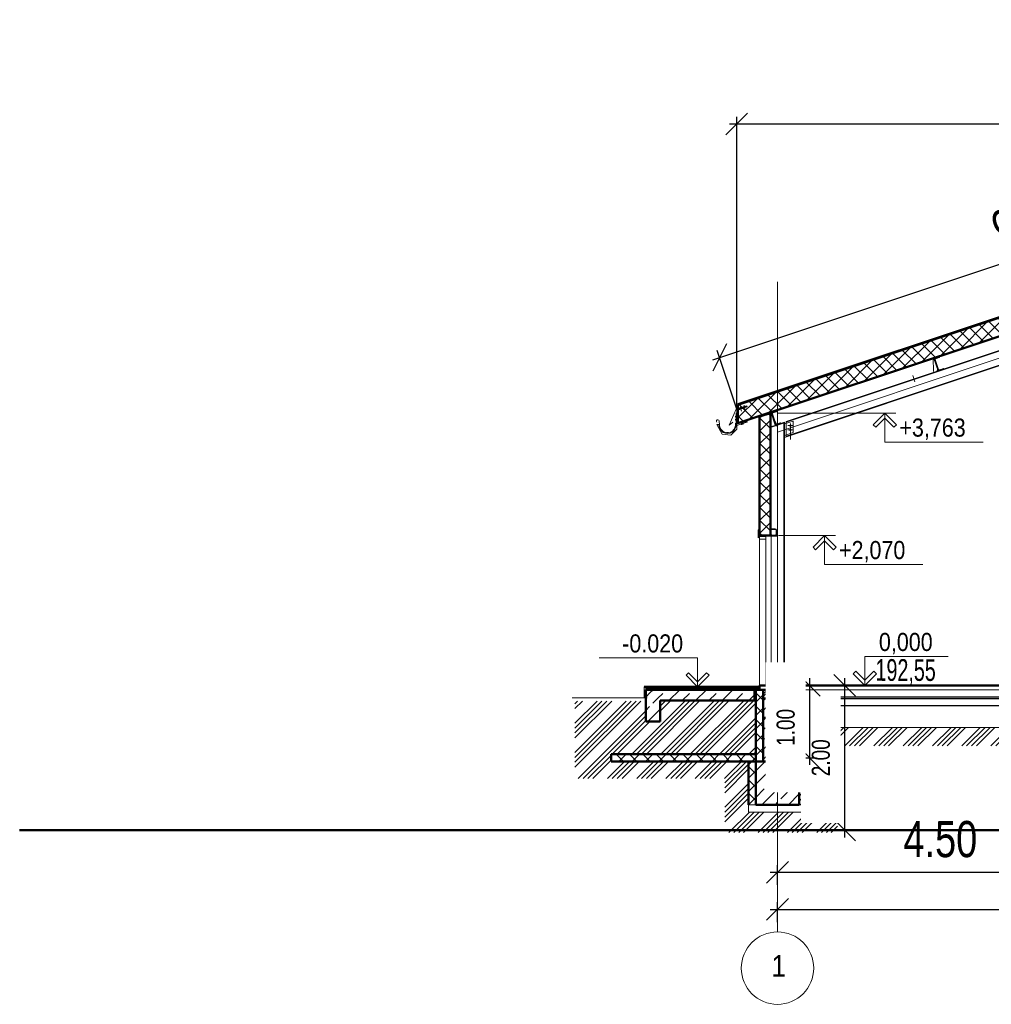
# Model space of a CAD drawing. Header units: millimetres. Extents: x -1417942937 to 6455317, y -572870874 to 774296.
# Tile 7 of 76: x 3227518 to 3227531, y 386081 to 386094. Entities that reach past the tile are written whole.
import ezdxf

# ---------------------------------------------------------------- set-up
doc = ezdxf.new("R2010")
doc.units = ezdxf.units.MM
for name, pattern in [('CENTER2', [28575, 19050, -3175, 3175, -3175]), ('GOST2.303 5', [75, 32.25, -21.5, 1.5, -19.75]), ('GOST2.303 6', [12, 8, -1.5, 1, -1.5]), ('JIS_08_15', [17.25, 15, -0.75, 0.75, -0.75]), ('Штрихштриховая', [1093.611073, 529.166651, -211.666656, 141.111112, -211.666656])]:
    doc.linetypes.add(name, pattern=pattern)
for name, color, linetype in [('02 ноль здания', 7, 'Continuous'), ('1 Здание', 7, 'Continuous'), ('1 ПС', 7, 'Continuous'), ('1_утеплитель наружных стен', 7, 'Continuous')]:
    doc.layers.add(name, color=color, linetype=linetype)
for name, color, linetype, lineweight in [('0_Ном._пера__100', 7, 'Continuous', 50), ('0_Ном._пера__7', 7, 'Continuous', 20), ('1 Оси_Ном._пера__1', 7, 'Continuous', 13), ('1 Оси_Ном._пера__7', 7, 'Continuous', 20), ('1 Текст_Ном._пера__92', 7, 'Continuous', 20), ('1_утеплитель наружных стен_Ном._пера__100', 7, 'Continuous', 50), ('slab 1_Ном._пера__100', 7, 'Continuous', 50), ('slab 1_Ном._пера__7', 7, 'Continuous', 20), ('А вспомогательный_Ном._пера__1', 7, 'Continuous', 13), ('АР Оси', 7, 'JIS_08_15', 13), ('АР Оси_Наименования', 7, 'Continuous', 13), ('АР-Стены_Ном._пера__100', 7, 'Continuous', 50), ('АР-Стены_Ном._пера__7', 7, 'Continuous', 20), ('Нащельники_Ном._пера__7', 7, 'Continuous', 20), ('Оси_Ном._пера__7', 7, 'Continuous', 20), ('размерв_Ном._пера__100', 7, 'Continuous', 50), ('размерв_Ном._пера__253', 7, 'Continuous', 15), ('размерв_Ном._пера__7', 7, 'Continuous', 20), ('Размеры_Ном._пера__5', 7, 'Continuous', 20), ('Размеры_Ном._пера__7', 7, 'Continuous', 20), ('Толстые линии_Ном._пера__7', 7, 'Continuous', 20), ('Тонкие линии_Ном._пера__7', 7, 'Continuous', 20)]:
    doc.layers.add(name, color=color, linetype=linetype, lineweight=lineweight)
doc.styles.add('ACAD14', font='arial.ttf', dxfattribs={"width": 0.75, "height": 1.5})
doc.styles.add('СГЕНЕРИР_СТИЛЬ_1', font='arial.ttf', dxfattribs={"width": 0.85})
doc.dimstyles.new('Генплан-чел', dxfattribs={"dimtxt": 1.5, "dimasz": 0.5, "dimexe": 0.5, "dimexo": 0.5, "dimtad": 1, "dimzin": 0, "dimdsep": 46, "dimtxsty": 'ACAD14', "dimblk": 'OBLIQUE', "dimcen": 1, "dimdle": 0.5, "dimclrd": 256, "dimclre": 256, "dimclrt": 256, "dimadec": 8, "dimazin": 2, "dimtfac": 1, "dimtmove": 0, "dimatfit": 3, "dimldrblk": 'OPEN30', "dimfxl": 0.5, "dimtfill": 1, "dimtfillclr": 256, "dimtolj": 1, "dimtzin": 0, "dimlwd": -1, "dimlwe": -1, "dimarcsym": 0})
pattern_1 = [(45, (-7440390.84, 7481351.3), (-183.8477564, 183.8477564), []), (45, (-7440482.76, 7481443.21), (-183.8477564, 183.8477564), [194.999993, -64.9999976])]
pattern_2 = [(45, (3220083.38537, 393555.90639), (-0.0919238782, 0.0919238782), []), (135, (3220083.38537, 393555.90639), (0.0919238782, 0.0919238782), [])]

# ---------------------------------------------------------------- blocks, each defined once
blk = doc.blocks.new('Стена_62', base_point=(2915, 10311))
at = {"layer": '1_утеплитель наружных стен', "linetype": 'Continuous', "lineweight": 0, "true_color": 0x000000}
h = blk.add_hatch(dxfattribs=at)
h.set_pattern_fill('BRASS_BRONZE', color=18, style=0, pattern_type=2)
h.set_pattern_definition(pattern_1)
h.paths.add_polyline_path([(3115, 10311), (4415, 10311), (4415, 10461), (2915, 10461)])
at = {"layer": '1_утеплитель наружных стен_Ном._пера__100', "color": 7, "linetype": 'Continuous', "lineweight": 50, "flags": 128}
for points in [[(4415, 10461), (2915, 10461)], [(4415, 10311), (4415, 10461)], [(3115, 10311), (4415, 10311)]]:
    blk.add_lwpolyline(points, dxfattribs=at)
blk = doc.blocks.new('Стена_67', base_point=(2915, 10311))
at = {"layer": '1_утеплитель наружных стен', "linetype": 'Continuous', "lineweight": 0, "true_color": 0x000000}
h = blk.add_hatch(dxfattribs=at)
h.set_pattern_fill('BRASS_BRONZE', color=18, style=0, pattern_type=2)
h.set_pattern_definition(pattern_1)
h.paths.add_polyline_path([(2915, 10461), (2915, 10021), (3115, 10021), (3115, 10311)])
at = {"layer": '1_утеплитель наружных стен_Ном._пера__100', "color": 7, "linetype": 'Continuous', "lineweight": 50, "flags": 128}
for points in [[(2915, 10461), (2915, 10021)], [(3115, 10021), (3115, 10311)], [(2915, 10021), (3115, 10021)]]:
    blk.add_lwpolyline(points, dxfattribs=at)
blk = doc.blocks.new('_Oblique')
at = {"color": 0, "linetype": 'ByBlock', "lineweight": -2}
blk.add_line((-0.5, -0.5), (0.5, 0.5), dxfattribs=at)
blk = doc.blocks.new('*D160')
at = {"layer": '1 Здание', "transparency": 16777216}
for p, q in [((3227528.429, 386081.98), (3227545.429, 386081.98)), ((3227528.529, 386081.805), (3227528.529, 386082.08)), ((3227545.329, 386081.805), (3227545.329, 386082.08))]:
    blk.add_line(p, q, dxfattribs=at)
at = {"layer": 'Defpoints', "color": 0, "transparency": 16777216}
for p in [(3227545.329, 386081.98), (3227528.529, 386081.805), (3227545.329, 386081.805)]:
    blk.add_point(p, dxfattribs=at)
at = {"layer": '1 Здание', "transparency": 16777216, "xscale": 0.3, "yscale": 0.3, "zscale": 0.3, "rotation": 180}
blk.add_blockref('_Oblique', (3227528.529, 386081.98), dxfattribs=at)
at = {"layer": '1 Здание', "transparency": 16777216, "xscale": 0.3, "yscale": 0.3, "zscale": 0.3}
blk.add_blockref('_Oblique', (3227545.329, 386081.98), dxfattribs=at)
at = {"layer": '1 Здание', "lineweight": 50, "transparency": 16777216, "insert": (3227536.929, 386082.436), "char_height": 1.5, "attachment_point": 5, "style": 'ACAD14', "bg_fill": 3, "box_fill_scale": 1.1, "bg_fill_color": 256, "bg_fill_true_color": 13158600, "bg_fill_transparency": 0}
blk.add_mtext('\\A1;{\\H0.33333x;16.80}', dxfattribs=at)
blk = doc.blocks.new('_Open30')
at = {"color": 0, "linetype": 'ByBlock', "lineweight": -2}
for p, q in [((-1, 0.268), (0, 0)), ((0, 0), (-1, -0.268)), ((0, 0), (-1, 0))]:
    blk.add_line(p, q, dxfattribs=at)
blk = doc.blocks.new('*D161')
at = {"layer": '1 Здание', "transparency": 16777216}
for p, q in [((3227528.529, 386082.319), (3227528.529, 386082.594)), ((3227533.029, 386082.215), (3227533.029, 386082.594)), ((3227528.429, 386082.494), (3227533.129, 386082.494))]:
    blk.add_line(p, q, dxfattribs=at)
at = {"layer": 'Defpoints', "color": 0, "transparency": 16777216}
for p in [(3227533.029, 386082.494), (3227528.529, 386082.319), (3227533.029, 386082.215)]:
    blk.add_point(p, dxfattribs=at)
at = {"layer": '1 Здание', "transparency": 16777216, "xscale": 0.3, "yscale": 0.3, "zscale": 0.3, "rotation": 180}
blk.add_blockref('_Oblique', (3227528.529, 386082.494), dxfattribs=at)
at = {"layer": '1 Здание', "transparency": 16777216, "xscale": 0.3, "yscale": 0.3, "zscale": 0.3}
blk.add_blockref('_Oblique', (3227533.029, 386082.494), dxfattribs=at)
at = {"layer": '1 Здание', "lineweight": 50, "transparency": 16777216, "insert": (3227530.779, 386082.949), "char_height": 1.5, "attachment_point": 5, "style": 'ACAD14', "bg_fill": 3, "box_fill_scale": 1.1, "bg_fill_color": 256, "bg_fill_true_color": 13158600, "bg_fill_transparency": 0}
blk.add_mtext('\\A1;{\\H0.33333x;4.50}', dxfattribs=at)
blk = doc.blocks.new('*D164')
at = {"layer": '1 Здание', "transparency": 16777216}
for p, q in [((3227527.966, 386088.884), (3227527.966, 386092.934)), ((3227536.929, 386091.924), (3227536.929, 386092.934)), ((3227527.866, 386092.834), (3227537.029, 386092.834))]:
    blk.add_line(p, q, dxfattribs=at)
at = {"layer": 'Defpoints', "color": 0, "transparency": 16777216}
for p in [(3227536.929, 386092.834), (3227536.929, 386091.924), (3227527.966, 386088.884)]:
    blk.add_point(p, dxfattribs=at)
at = {"layer": '1 Здание', "transparency": 16777216, "xscale": 0.3, "yscale": 0.3, "zscale": 0.3, "rotation": 180}
blk.add_blockref('_Oblique', (3227527.966, 386092.834), dxfattribs=at)
at = {"layer": '1 Здание', "transparency": 16777216, "xscale": 0.3, "yscale": 0.3, "zscale": 0.3}
blk.add_blockref('_Oblique', (3227536.929, 386092.834), dxfattribs=at)
at = {"layer": '1 Здание', "lineweight": 50, "transparency": 16777216, "insert": (3227532.448, 386093.29), "char_height": 1.5, "attachment_point": 5, "style": 'ACAD14', "bg_fill": 3, "box_fill_scale": 1.1, "bg_fill_color": 256, "bg_fill_true_color": 13158600, "bg_fill_transparency": 0}
blk.add_mtext('\\A1;{\\H0.33333x;9000}', dxfattribs=at)
blk = doc.blocks.new('*D165')
at = {"layer": '1 Здание', "transparency": 16777216}
for p, q in [((3227527.634, 386089.575), (3227536.803, 386092.631)), ((3227536.929, 386091.935), (3227536.676, 386092.694)), ((3227527.966, 386088.894), (3227527.697, 386089.701))]:
    blk.add_line(p, q, dxfattribs=at)
at = {"layer": 'Defpoints', "color": 0, "transparency": 16777216}
for p in [(3227536.708, 386092.599), (3227536.929, 386091.935), (3227527.966, 386088.894)]:
    blk.add_point(p, dxfattribs=at)
at = {"layer": '1 Здание', "transparency": 16777216, "xscale": 0.3, "yscale": 0.3, "zscale": 0.3}
for p, rotation in [((3227536.708, 386092.599), 18.43504584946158), ((3227527.729, 386089.606), 198.4350458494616)]:
    blk.add_blockref('_Oblique', p, dxfattribs=dict(at, rotation=rotation))
at = {"layer": '1 Здание', "lineweight": 50, "transparency": 16777216, "insert": (3227532.074, 386091.535), "char_height": 1.5, "width": 1.15535, "attachment_point": 5, "rotation": 18.435, "style": 'ACAD14', "bg_fill": 3, "box_fill_scale": 1.1, "bg_fill_color": 256, "bg_fill_true_color": 13158600, "bg_fill_transparency": 0}
blk.add_mtext('\\A1;{\\H0.33333x;9500}', dxfattribs=at)
blk = doc.blocks.new('*D170')
at = {"layer": '1 Здание', "transparency": 16777216}
for p, q in [((3227529.456, 386085.176), (3227529.456, 386082.976)), ((3227529.735, 386085.076), (3227529.356, 386085.076)), ((3227529.735, 386083.076), (3227529.356, 386083.076))]:
    blk.add_line(p, q, dxfattribs=at)
at = {"layer": 'Defpoints', "color": 0, "transparency": 16777216}
for p in [(3227529.735, 386085.076), (3227529.735, 386083.076)]:
    blk.add_point(p, dxfattribs=at)
at = {"layer": '1 Здание', "transparency": 16777216, "xscale": 0.3, "yscale": 0.3, "zscale": 0.3}
for p, rotation in [((3227529.456, 386085.076), 90), ((3227529.456, 386083.076), 270)]:
    blk.add_blockref('_Oblique', p, dxfattribs=dict(at, rotation=rotation))
at = {"layer": '1 Здание', "lineweight": 50, "transparency": 16777216, "insert": (3227529.129, 386084.076), "char_height": 1.5, "attachment_point": 5, "rotation": 90, "style": 'ACAD14', "bg_fill": 3, "box_fill_scale": 1.1, "bg_fill_color": 256, "bg_fill_true_color": 13158600, "bg_fill_transparency": 0}
blk.add_mtext('\\A1;{\\H0.16667x;2.00}', dxfattribs=at)
at = {"layer": 'Defpoints', "color": 0, "transparency": 16777216}
blk.add_point((3227529.456, 386083.076), dxfattribs=at)
blk = doc.blocks.new('*D171')
at = {"layer": '1 Здание', "transparency": 16777216}
for p, q in [((3227528.97, 386085.176), (3227528.97, 386083.976)), ((3227528.729, 386085.076), (3227529.07, 386085.076)), ((3227528.729, 386084.076), (3227529.07, 386084.076))]:
    blk.add_line(p, q, dxfattribs=at)
at = {"layer": '1 Здание', "transparency": 16777216, "xscale": 0.3, "yscale": 0.3, "zscale": 0.3}
for p, rotation in [((3227528.97, 386085.076), 90), ((3227528.97, 386084.076), 270)]:
    blk.add_blockref('_Oblique', p, dxfattribs=dict(at, rotation=rotation))
at = {"layer": '1 Здание', "lineweight": 50, "transparency": 16777216, "insert": (3227528.643, 386084.496), "char_height": 1.5, "attachment_point": 5, "rotation": 90, "style": 'ACAD14', "bg_fill": 3, "box_fill_scale": 1.1, "bg_fill_color": 256, "bg_fill_true_color": 13158600, "bg_fill_transparency": 0}
blk.add_mtext('\\A1;{\\H0.16667x;1.00}', dxfattribs=at)
at = {"layer": 'Defpoints', "color": 0, "transparency": 16777216}
for p in [(3227528.729, 386085.076), (3227528.729, 386084.076), (3227528.97, 386084.076)]:
    blk.add_point(p, dxfattribs=at)

msp = doc.modelspace()

# ---------------------------------------------------------------- hatches: boundary and pattern name
at = {"layer": '1_утеплитель наружных стен', "linetype": 'Continuous', "lineweight": 0}
h = msp.add_hatch(dxfattribs=at)
h.set_pattern_fill('БЛОКИ_БЕТОННЫЕ', color=256, scale=0.001, style=0, pattern_type=2)
h.set_pattern_definition([(45, (3220083.28537, 393556.75639), (-0.0919238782, 0.0919238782), []), (135, (3220083.28537, 393556.75639), (0.0919238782, 0.0919238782), [])])
h.paths.add_polyline_path([(3227528.229, 386084.048), (3227528.229, 386085.016), (3227528.329, 386085.016), (3227528.329, 386084.048)])
h = msp.add_hatch(dxfattribs=at)
h.set_pattern_fill('ANSI36', color=256, scale=0.03, style=0)
h.set_pattern_definition([(45, (3227523.81421, 386074.5551), (0.05051394, 0.1852178), [0.238125, -0.047625, 0, -0.047625])])
h.paths.add_polyline_path([(3227528.529, 386084.896), (3227528.329, 386084.896), (3227528.329, 386084.626), (3227528.529, 386084.626)])
h.paths.add_polyline_path([(3227528.729, 386084.896), (3227528.529, 386084.896), (3227528.529, 386084.626), (3227528.729, 386084.626)])
h.paths.add_polyline_path([(3227528.729, 386084.626), (3227528.529, 386084.626), (3227528.529, 386084.026), (3227528.729, 386084.026), (3227528.729, 386084.276)])
h.paths.add_polyline_path([(3227528.529, 386084.626), (3227528.329, 386084.626), (3227528.329, 386084.276), (3227528.329, 386084.026), (3227528.529, 386084.026)])
h = msp.add_hatch(dxfattribs=at)
h.set_pattern_fill('БЛОКИ_БЕТОННЫЕ', color=256, scale=0.001, style=0, pattern_type=2)
h.set_pattern_definition(pattern_2)
h.paths.add_polyline_path([(3227528.229, 386084.026), (3227526.229, 386084.026), (3227526.229, 386084.126), (3227528.229, 386084.126)])
h = msp.add_hatch(dxfattribs=at)
h.set_pattern_fill('БЛОКИ_БЕТОННЫЕ', color=256, scale=0.001, style=0, pattern_type=2)
h.set_pattern_definition(pattern_2)
h.paths.add_polyline_path([(3227528.129, 386083.426), (3227528.129, 386084.026), (3227528.229, 386084.026), (3227528.229, 386083.426)])
h = msp.add_hatch(dxfattribs=at)
h.set_pattern_fill('BRASS_BRONZE', color=256, scale=0.001, style=0, pattern_type=2)
h.set_pattern_definition([(45, (3220083.38537, 393555.9064), (-0.1838477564, 0.1838477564), []), (45, (3220083.29345, 393555.99832), (-0.1838477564, 0.1838477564), [0.194999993, -0.0649999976])])
h.paths.add_polyline_path([(3227528.229, 386083.426), (3227528.229, 386084.026), (3227528.829, 386084.026), (3227528.829, 386083.426)])
at = {"layer": 'slab 1_Ном._пера__7', "linetype": 'Continuous', "lineweight": 20}
h = msp.add_hatch(dxfattribs=at)
h.set_pattern_fill('ANSI37', color=256, scale=0.001, style=0, pattern_type=2)
h.set_pattern_definition([(45, (3227524.90083, 386074.5551), (-0.08838835, 0.08838835), []), (135, (3227524.90083, 386074.5551), (0.08838835, 0.08838835), [])])
h.paths.add_polyline_path([(3227527.981, 386088.952), (3227527.981, 386088.698), (3227536.929, 386091.671), (3227545.877, 386088.688), (3227545.877, 386088.952), (3227536.929, 386091.935)])
at = {"layer": 'размерв_Ном._пера__253', "linetype": 'Continuous'}
h = msp.add_hatch(dxfattribs=at)
h.set_pattern_fill('ANSI32', color=256, scale=0.007, style=0)
h.set_pattern_definition([(45, (3227506.614215, 386074.5551), (-0.04714634, 0.04714634), []), (45, (3227506.645646, 386074.5551), (-0.04714634, 0.04714634), [])])
h.paths.add_polyline_path([(3227528.329, 386085.016), (3227528.449, 386085.016), (3227528.449, 386084.896), (3227528.329, 386084.896)])
h = msp.add_hatch(dxfattribs=at)
h.set_pattern_fill('ANSI34', color=256, scale=0.015, style=0)
h.set_pattern_definition([(45, (3227523.81421, 386074.5551), (-0.202056, 0.202056), []), (45, (3227523.88157, 386074.5551), (-0.202056, 0.202056), []), (45, (3227523.94892, 386074.5551), (-0.202056, 0.202056), []), (45, (3227524.01627, 386074.5551), (-0.202056, 0.202056), [])])
h.paths.add_polyline_path([(3227526.709, 386084.859), (3227526.709, 386084.576), (3227526.909, 386084.579), (3227526.909, 386084.868), (3227528.229, 386084.864), (3227528.229, 386084.126), (3227526.229, 386084.126), (3227526.229, 386084.026), (3227528.129, 386084.026), (3227528.129, 386083.326), (3227528.93, 386083.326), (3227528.93, 386083.426), (3227528.829, 386083.426), (3227528.829, 386084.026), (3227528.729, 386084.026), (3227528.729, 386084.496), (3227532.829, 386084.496), (3227532.829, 386084.276), (3227532.729, 386084.276), (3227532.729, 386083.426), (3227532.629, 386083.426), (3227532.629, 386083.326), (3227533.429, 386083.326), (3227533.429, 386083.426), (3227533.329, 386083.426), (3227533.329, 386084.276), (3227533.229, 386084.276), (3227533.229, 386084.496), (3227536.929, 386084.496), (3227536.929, 386084.24), (3227533.882, 386084.24), (3227533.882, 386083.005), (3227532.19, 386083.005), (3227532.19, 386084.24), (3227529.136, 386084.24), (3227529.136, 386083.822), (3227529.357, 386083.822), (3227529.357, 386083.044), (3227528.929, 386083.044), (3227527.801, 386083.044), (3227527.801, 386083.79), (3227525.73, 386083.79), (3227525.73, 386084.859)])
at = {"layer": 'размерв_Ном._пера__7', "linetype": 'Continuous', "lineweight": 20}
h = msp.add_hatch(dxfattribs=at)
h.set_pattern_fill('ANSI37', color=256, scale=0.001, style=0, pattern_type=2)
h.set_pattern_definition([(45, (3220083.42337, 393555.90639), (-0.0883883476, 0.0883883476), []), (135, (3220083.42337, 393555.90639), (0.0883883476, 0.0883883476), [])])
h.paths.add_polyline_path([(3227528.431, 386087.146), (3227528.282, 386087.146), (3227528.282, 386088.789), (3227528.431, 386088.838)])
at = {"layer": 'Толстые линии_Ном._пера__7', "linetype": 'Continuous', "lineweight": 20}
msp.add_hatch(color=256, dxfattribs=at).paths.add_polyline_path([(3227528.056, 386088.713), (3227528.027, 386088.704), (3227528.032, 386088.689), (3227528.06, 386088.699)])
at = {"layer": 'Тонкие линии_Ном._пера__7', "linetype": 'Continuous', "lineweight": 0}
msp.add_hatch(color=256, dxfattribs=at).paths.add_polyline_path([(3227528.322, 386087.139), (3227528.427, 386087.139, 0.127618), (3227528.431, 386087.146), (3227528.318, 386087.146, 0.127618)])

# ---------------------------------------------------------------- linework, layer by layer
at = {"layer": '0_Ном._пера__100', "linetype": 'Continuous', "lineweight": 50}
msp.add_line((3227528.729, 386085.076), (3227529.885, 386085.076), dxfattribs=at)
at = {"layer": '0_Ном._пера__7', "linetype": 'Continuous', "lineweight": 20}
for p, q in [((3227528.531, 386088.838), (3227530.163, 386088.838)), ((3227529.853, 386088.678), (3227530.013, 386088.838)), ((3227530.013, 386088.838), (3227530.013, 386088.438)), ((3227530.013, 386088.838), (3227530.013, 386088.768)), ((3227530.173, 386088.678), (3227530.013, 386088.838)), ((3227530.013, 386088.838), (3227530.013, 386088.768)), ((3227529.888, 386088.643), (3227529.853, 386088.678)), ((3227530.013, 386088.768), (3227529.888, 386088.643)), ((3227530.013, 386088.768), (3227530.138, 386088.643)), ((3227530.138, 386088.643), (3227530.173, 386088.678)), ((3227530.013, 386088.438), (3227531.371, 386088.438)), ((3227528.541, 386087.146), (3227529.33, 386087.146)), ((3227529.02, 386086.986), (3227529.18, 386087.146)), ((3227529.18, 386087.146), (3227529.18, 386086.746)), ((3227529.18, 386087.146), (3227529.18, 386087.075)), ((3227529.34, 386086.986), (3227529.18, 386087.146)), ((3227529.18, 386087.146), (3227529.18, 386087.075)), ((3227529.18, 386087.075), (3227529.055, 386086.951)), ((3227529.18, 386087.075), (3227529.304, 386086.951)), ((3227529.055, 386086.951), (3227529.02, 386086.986)), ((3227529.304, 386086.951), (3227529.34, 386086.986)), ((3227529.18, 386086.746), (3227530.538, 386086.746)), ((3227527.425, 386085.456), (3227526.067, 386085.456)), ((3227527.425, 386085.056), (3227527.425, 386085.456)), ((3227529.735, 386085.076), (3227529.735, 386085.476)), ((3227529.735, 386085.476), (3227530.889, 386085.476)), ((3227527.3, 386085.251), (3227527.265, 386085.216)), ((3227527.425, 386085.127), (3227527.3, 386085.251)), ((3227527.425, 386085.127), (3227527.549, 386085.251)), ((3227527.549, 386085.251), (3227527.585, 386085.216)), ((3227529.611, 386085.271), (3227529.575, 386085.236)), ((3227529.735, 386085.147), (3227529.611, 386085.271)), ((3227529.735, 386085.147), (3227529.86, 386085.271)), ((3227529.86, 386085.271), (3227529.895, 386085.236)), ((3227527.265, 386085.216), (3227527.425, 386085.056)), ((3227527.585, 386085.216), (3227527.425, 386085.056)), ((3227527.425, 386085.056), (3227527.425, 386085.127)), ((3227527.425, 386085.056), (3227527.425, 386085.127)), ((3227529.575, 386085.236), (3227529.735, 386085.076)), ((3227529.895, 386085.236), (3227529.735, 386085.076)), ((3227529.735, 386085.076), (3227529.735, 386085.147)), ((3227529.735, 386085.076), (3227529.735, 386085.147)), ((3227527.925, 386085.056), (3227527.255, 386085.056))]:
    msp.add_line(p, q, dxfattribs=at)
at = {"layer": '1 Оси_Ном._пера__1', "linetype": 'GOST2.303 6', "lineweight": 13}
msp.add_line((3227528.529, 386088.576), (3227532.891, 386090.03), dxfattribs=at)
at = {"layer": '1 Оси_Ном._пера__7', "linetype": 'Continuous', "lineweight": 20}
for p, q in [((3227530.397, 386089.359), (3227530.427, 386089.269)), ((3227528.499, 386088.727), (3227528.513, 386088.686)), ((3227528.516, 386088.677), (3227528.529, 386088.637))]:
    msp.add_line(p, q, dxfattribs=at)
at = {"layer": '1 Оси_Ном._пера__7', "linetype": 'Штрихштриховая', "lineweight": 20}
msp.add_line((3227528.529, 386082.597), (3227528.529, 386088.681), dxfattribs=at)
at = {"layer": '1 Текст_Ном._пера__92', "linetype": 'Continuous', "lineweight": 20}
msp.add_line((3227528.697, 386088.665), (3227528.707, 386088.655), dxfattribs=at)
at = {"layer": '1_утеплитель наружных стен_Ном._пера__100', "linetype": 'Continuous', "lineweight": 50}
for p, q in [((3227526.729, 386085.016), (3227528.449, 386085.016)), ((3227528.281, 386085.016), (3227528.281, 386085.076))]:
    msp.add_line(p, q, dxfattribs=at)
at = {"layer": '1_утеплитель наружных стен_Ном._пера__100', "linetype": 'Continuous', "lineweight": 50, "flags": 128}
for points in [[(3227528.229, 386085.016), (3227528.229, 386084.626)], [(3227528.329, 386085.016), (3227528.329, 386084.896)], [(3227528.449, 386085.016), (3227528.449, 386084.896)], [(3227528.229, 386084.276), (3227528.229, 386084.876)], [(3227528.329, 386084.896), (3227528.729, 386084.896)], [(3227528.329, 386084.896), (3227528.329, 386084.026)], [(3227528.729, 386084.896), (3227528.729, 386084.026)], [(3227528.329, 386084.626), (3227528.729, 386084.626)], [(3227528.229, 386083.426), (3227528.229, 386084.276)], [(3227526.229, 386084.026), (3227526.229, 386084.126)], [(3227526.229, 386084.126), (3227528.129, 386084.126)], [(3227528.229, 386084.026), (3227526.229, 386084.026)], [(3227528.129, 386084.126), (3227528.229, 386084.126)], [(3227528.129, 386083.426), (3227528.129, 386084.026)], [(3227528.229, 386084.126), (3227528.229, 386083.426)], [(3227528.229, 386084.026), (3227528.829, 386084.026)], [(3227528.829, 386084.026), (3227528.829, 386083.426)], [(3227528.829, 386083.426), (3227528.229, 386083.426)]]:
    msp.add_lwpolyline(points, dxfattribs=at)
at = {"layer": 'slab 1_Ном._пера__100', "linetype": 'Continuous', "lineweight": 50, "flags": 128}
msp.add_lwpolyline([(3227527.981, 386088.952), (3227527.981, 386088.698), (3227536.929, 386091.671), (3227545.877, 386088.688), (3227545.877, 386088.952), (3227536.929, 386091.935)], close=True, dxfattribs=at)
at = {"layer": 'АР Оси', "ltscale": 100}
for p, q in [((3227528.529, 386088.691), (3227528.529, 386090.651)), ((3227528.529, 386088.681), (3227528.529, 386081.69))]:
    msp.add_line(p, q, dxfattribs=at)
at = {"layer": 'АР Оси_Наименования'}
msp.add_line((3227528.529, 386082.169), (3227528.529, 386081.669), dxfattribs=at)
msp.add_circle((3227528.529, 386081.169), 0.5, dxfattribs=at)
at = {"layer": 'АР-Стены_Ном._пера__100', "linetype": 'Continuous', "lineweight": 50}
for p, q in [((3227526.689, 386085.056), (3227528.281, 386085.056)), ((3227545.409, 386085.076), (3227528.281, 386085.076))]:
    msp.add_line(p, q, dxfattribs=at)
at = {"layer": 'АР-Стены_Ном._пера__7', "linetype": 'Continuous', "lineweight": 20}
for p, q in [((3227526.689, 386085.056), (3227526.689, 386084.906)), ((3227526.709, 386085.036), (3227526.709, 386084.906)), ((3227526.709, 386085.036), (3227528.281, 386085.036)), ((3227545.409, 386085.016), (3227528.381, 386085.016))]:
    msp.add_line(p, q, dxfattribs=at)
at = {"layer": 'АР-Стены_Ном._пера__7', "linetype": 'Continuous', "lineweight": 20, "flags": 128}
for points in [[(3227527.965, 386088.947), (3227536.929, 386091.935), (3227545.893, 386088.947)], [(3227527.965, 386088.947), (3227536.929, 386091.935), (3227545.893, 386088.947)], [(3227527.981, 386088.969), (3227536.929, 386091.952), (3227545.877, 386088.969)], [(3227527.981, 386088.688), (3227536.929, 386091.671), (3227545.877, 386088.688)], [(3227527.981, 386088.688), (3227536.929, 386091.671), (3227545.877, 386088.688), (3227545.877, 386088.899)]]:
    msp.add_lwpolyline(points, dxfattribs=at)
at = {"layer": 'Нащельники_Ном._пера__7', "linetype": 'Continuous', "lineweight": 20}
for p, q in [((3227528.26, 386087.219), (3227528.274, 386087.233)), ((3227528.26, 386087.219), (3227528.26, 386087.114)), ((3227528.274, 386087.253), (3227528.274, 386087.233)), ((3227528.274, 386087.179), (3227528.274, 386087.139)), ((3227528.277, 386087.179), (3227528.274, 386087.179)), ((3227528.277, 386087.233), (3227528.277, 386087.253)), ((3227528.277, 386087.159), (3227528.277, 386087.179)), ((3227528.519, 386087.221), (3227528.516, 386087.221)), ((3227528.516, 386087.221), (3227528.516, 386087.201)), ((3227528.519, 386087.139), (3227528.519, 386087.221)), ((3227528.26, 386087.114), (3227528.277, 386087.13)), ((3227528.262, 386087.12), (3227528.274, 386087.132)), ((3227528.274, 386087.139), (3227528.519, 386087.139)), ((3227528.274, 386087.132), (3227528.277, 386087.13))]:
    msp.add_line(p, q, dxfattribs=at)
at = {"layer": 'Оси_Ном._пера__7', "linetype": 'CENTER2', "lineweight": 20}
msp.add_line((3227528.529, 386089.365), (3227528.529, 386088.691), dxfattribs=at)
at = {"layer": 'размерв_Ном._пера__100', "linetype": 'Continuous', "lineweight": 50, "flags": 128}
msp.add_lwpolyline([(3227528.431, 386087.146), (3227528.282, 386087.146), (3227528.282, 386088.789), (3227528.431, 386088.838)], close=True, dxfattribs=at)
at = {"layer": 'размерв_Ном._пера__7', "linetype": 'Continuous', "lineweight": 20, "flags": 128}
msp.add_lwpolyline([(3227528.281, 386087.095), (3227528.366, 386087.095), (3227528.366, 386085.076), (3227528.281, 386085.076)], close=True, dxfattribs=at)
at = {"layer": 'Размеры_Ном._пера__5', "linetype": 'Continuous', "lineweight": 20}
for p, q in [((3227528.281, 386087.146), (3227528.281, 386088.788)), ((3227528.431, 386087.146), (3227528.431, 386088.838))]:
    msp.add_line(p, q, dxfattribs=at)
at = {"layer": 'Размеры_Ном._пера__7', "linetype": 'Continuous', "lineweight": 20}
for p, q in [((3227531.454, 386089.656), (3227532.891, 386090.135)), ((3227531.454, 386089.648), (3227532.891, 386090.127)), ((3227531.454, 386089.454), (3227532.891, 386089.933)), ((3227531.454, 386089.445), (3227532.891, 386089.925)), ((3227528.647, 386088.721), (3227531.454, 386089.656)), ((3227528.647, 386088.712), (3227531.454, 386089.648)), ((3227530.681, 386089.589), (3227530.699, 386089.594)), ((3227530.765, 386089.616), (3227530.699, 386089.594)), ((3227530.699, 386089.594), (3227530.755, 386089.423)), ((3227530.699, 386089.594), (3227530.755, 386089.423)), ((3227530.715, 386089.59), (3227530.763, 386089.606)), ((3227530.766, 386089.613), (3227530.765, 386089.616)), ((3227530.685, 386089.421), (3227530.681, 386089.589)), ((3227530.691, 386089.592), (3227530.748, 386089.421)), ((3227530.755, 386089.442), (3227530.709, 386089.579)), ((3227528.627, 386088.503), (3227531.454, 386089.445)), ((3227528.647, 386088.518), (3227531.454, 386089.454)), ((3227530.691, 386089.402), (3227530.685, 386089.421)), ((3227530.742, 386089.44), (3227530.729, 386089.415)), ((3227530.755, 386089.423), (3227530.822, 386089.446)), ((3227530.766, 386089.436), (3227530.814, 386089.452)), ((3227530.821, 386089.449), (3227530.822, 386089.446)), ((3227528.449, 386088.844), (3227528.431, 386088.839)), ((3227528.441, 386088.842), (3227528.498, 386088.671)), ((3227528.515, 386088.866), (3227528.449, 386088.844)), ((3227528.449, 386088.844), (3227528.505, 386088.673)), ((3227528.505, 386088.692), (3227528.459, 386088.829)), ((3227528.465, 386088.84), (3227528.513, 386088.856)), ((3227528.516, 386088.863), (3227528.515, 386088.866)), ((3227528.627, 386088.703), (3227528.431, 386088.638)), ((3227528.505, 386088.673), (3227528.431, 386088.649)), ((3227528.435, 386088.671), (3227528.441, 386088.652)), ((3227528.441, 386085.076), (3227528.441, 386088.641)), ((3227528.505, 386088.673), (3227528.572, 386088.696)), ((3227528.516, 386088.686), (3227528.564, 386088.702)), ((3227528.571, 386088.699), (3227528.572, 386088.696)), ((3227528.627, 386088.714), (3227528.572, 386088.696)), ((3227528.617, 386085.076), (3227528.617, 386088.7)), ((3227528.627, 386088.689), (3227528.747, 386088.729)), ((3227528.627, 386085.076), (3227528.627, 386088.714)), ((3227528.647, 386088.695), (3227528.647, 386088.721)), ((3227528.647, 386088.721), (3227528.647, 386088.695)), ((3227528.647, 386088.695), (3227528.647, 386088.535)), ((3227528.674, 386088.665), (3227528.741, 386088.665)), ((3227528.707, 386088.675), (3227528.697, 386088.665)), ((3227528.707, 386088.696), (3227528.707, 386088.474)), ((3227528.717, 386088.665), (3227528.707, 386088.675)), ((3227528.707, 386088.655), (3227528.717, 386088.665)), ((3227528.747, 386088.569), (3227528.747, 386088.729)), ((3227528.627, 386088.529), (3227528.747, 386088.569)), ((3227528.647, 386088.51), (3227528.647, 386088.535)), ((3227528.674, 386088.605), (3227528.741, 386088.605)), ((3227528.707, 386088.615), (3227528.697, 386088.605)), ((3227528.697, 386088.605), (3227528.707, 386088.595)), ((3227528.717, 386088.605), (3227528.707, 386088.615)), ((3227528.707, 386088.595), (3227528.717, 386088.605)), ((3227526.729, 386084.906), (3227525.691, 386084.906)), ((3227528.729, 386084.496), (3227532.829, 386084.496))]:
    msp.add_line(p, q, dxfattribs=at)
at = {"layer": 'Размеры_Ном._пера__7', "linetype": 'GOST2.303 5', "lineweight": 20}
for p, q in [((3227530.725, 386089.508), (3227530.734, 386089.511)), ((3227528.475, 386088.758), (3227528.484, 386088.761))]:
    msp.add_line(p, q, dxfattribs=at)
at = {"layer": 'Размеры_Ном._пера__7', "linetype": 'Continuous', "lineweight": 30}
for p, q in [((3227528.449, 386084.916), (3227533.154, 386084.916)), ((3227528.449, 386084.896), (3227533.154, 386084.896)), ((3227528.729, 386084.796), (3227532.829, 386084.796))]:
    msp.add_line(p, q, dxfattribs=at)
at = {"layer": 'Размеры_Ном._пера__7', "linetype": 'Continuous', "lineweight": 20, "flags": 128}
msp.add_lwpolyline([(3227528.281, 386087.131), (3227528.366, 386087.131), (3227528.366, 386087.095), (3227528.281, 386087.095)], close=True, dxfattribs=at)
msp.add_lwpolyline([(3227528.83, 386083.426), (3227528.93, 386083.426), (3227528.93, 386083.326), (3227528.13, 386083.326), (3227528.13, 386083.426), (3227528.829, 386083.426)], dxfattribs=at)
msp.add_lwpolyline([(3227528.83, 386083.426), (3227528.93, 386083.426), (3227528.93, 386083.326), (3227528.13, 386083.326), (3227528.13, 386083.426), (3227528.829, 386083.426)], dxfattribs=at)
at = {"layer": 'Размеры_Ном._пера__7', "linetype": 'Continuous', "lineweight": 20}
for centre, radius, start, end in [((3227530.761, 386089.611), 0.005, 288.4349, 18.4349), ((3227530.718, 386089.582), 0.009, 108.4349, 198.4349), ((3227530.763, 386089.445), 0.009, 198.4349, 288.4349), ((3227530.816, 386089.448), 0.005, 18.4349, 108.4349), ((3227528.468, 386088.832), 0.009, 108.4331, 198.4331), ((3227528.511, 386088.861), 0.005, 288.4331, 18.4331), ((3227528.513, 386088.695), 0.009, 198.4331, 288.4331), ((3227528.566, 386088.697), 0.005, 18.4331, 108.4331)]:
    msp.add_arc(centre, radius, start, end, dxfattribs=at)
at = {"layer": 'Толстые линии_Ном._пера__7', "linetype": 'Continuous', "lineweight": 20}
for p, q in [((3227527.956, 386088.891), (3227528.103, 386088.94)), ((3227527.966, 386088.884), (3227528.106, 386088.93)), ((3227528.109, 386088.923), (3227527.982, 386088.88)), ((3227528.01, 386088.909), (3227528.027, 386088.915)), ((3227528.061, 386088.926), (3227528.078, 386088.932)), ((3227528.07, 386088.929), (3227528.084, 386088.882)), ((3227528.109, 386088.923), (3227528.103, 386088.94)), ((3227527.956, 386088.891), (3227527.86, 386088.671)), ((3227527.955, 386088.78), (3227527.955, 386088.796)), ((3227527.955, 386088.788), (3227527.988, 386088.788)), ((3227527.958, 386088.697), (3227527.958, 386088.835)), ((3227527.966, 386088.835), (3227527.958, 386088.835)), ((3227527.966, 386088.835), (3227527.966, 386088.894)), ((3227527.966, 386088.615), (3227527.966, 386088.835)), ((3227528.019, 386088.912), (3227528.033, 386088.865)), ((3227527.763, 386088.545), (3227527.691, 386088.679)), ((3227527.691, 386088.679), (3227527.717, 386088.679)), ((3227527.727, 386088.67), (3227527.723, 386088.732)), ((3227527.86, 386088.671), (3227527.914, 386088.714)), ((3227527.955, 386088.738), (3227527.955, 386088.755)), ((3227527.955, 386088.747), (3227527.988, 386088.747)), ((3227527.958, 386088.676), (3227527.958, 386088.697)), ((3227528.106, 386088.713), (3227527.967, 386088.668)), ((3227528.032, 386088.678), (3227528.027, 386088.693)), ((3227528.042, 386088.709), (3227528.037, 386088.723)), ((3227528.048, 386088.692), (3227528.039, 386088.689)), ((3227528.048, 386088.692), (3227528.042, 386088.709)), ((3227528.056, 386088.695), (3227528.048, 386088.692)), ((3227528.06, 386088.699), (3227528.056, 386088.713)), ((3227528.103, 386088.723), (3227528.068, 386088.712)), ((3227527.883, 386088.531), (3227527.763, 386088.545)), ((3227527.966, 386088.615), (3227527.883, 386088.531)), ((3227528.281, 386087.146), (3227528.431, 386087.146)), ((3227528.438, 386087.222), (3227528.438, 386087.161)), ((3227528.438, 386087.161), (3227528.438, 386087.16)), ((3227528.443, 386087.162), (3227528.443, 386087.221)), ((3227528.452, 386087.237), (3227528.499, 386087.237)), ((3227528.499, 386087.146), (3227528.452, 386087.146)), ((3227528.453, 386087.232), (3227528.498, 386087.232)), ((3227528.453, 386087.151), (3227528.498, 386087.151)), ((3227528.509, 386087.221), (3227528.509, 386087.162)), ((3227528.514, 386087.222), (3227528.514, 386087.16))]:
    msp.add_line(p, q, dxfattribs=at)
for centre, radius, start, end in [((3227528.019, 386088.912), 0.00899, 18.4914, 198.4914), ((3227528.07, 386088.929), 0.00899, 18.4914, 198.4914), ((3227527.955, 386088.788), 0.00831, 90, 270), ((3227527.704, 386088.728), 0.0194, 12.0164, 233.1804), ((3227527.838, 386088.678), 0.121, 179.5252, 4.3455), ((3227527.838, 386088.678), 0.111, 184.0558, 10.2634), ((3227527.955, 386088.747), 0.00831, 90, 270), ((3227528.048, 386088.692), 0.00879, 197.9919, 17.9919), ((3227528.104, 386088.718), 0.00509, 287.9919, 107.9919), ((3227528.452, 386087.222), 0.0144, 90, 180), ((3227528.452, 386087.16), 0.0144, 180, 270), ((3227528.453, 386087.221), 0.0104, 90, 180), ((3227528.453, 386087.162), 0.0104, 180, 270), ((3227528.498, 386087.221), 0.0104, 0, 90), ((3227528.498, 386087.162), 0.0104, 270, 0), ((3227528.499, 386087.222), 0.0144, 0, 90), ((3227528.499, 386087.16), 0.0144, 270, 0)]:
    msp.add_arc(centre, radius, start, end, dxfattribs=at)

# ---------------------------------------------------------------- block references
at = {"layer": '1_утеплитель наружных стен', "lineweight": 50, "xscale": 0.001, "yscale": 0.001, "zscale": 0.001}
for name in ['Стена_62', 'Стена_67']:
    msp.add_blockref(name, (3227526.709, 386084.866), dxfattribs=at)

# ---------------------------------------------------------------- texts
at = {"layer": '02 ноль здания', "color": 1, "lineweight": 70, "style": 'ACAD14', "width": 0.65}
msp.add_text('192,55', height=0.3, rotation=359.9127, dxfattribs=at).set_placement((3227529.883, 386085.139))
at = {"layer": '0_Ном._пера__7', "linetype": 'Continuous', "lineweight": 20, "char_height": 0.25, "attachment_point": 1, "style": 'СГЕНЕРИР_СТИЛЬ_1'}
for s, insert in [('\\A1;{\\pql;\\fArial|b0|i0|c204|p38;+3,763}', (3227530.213, 386088.763)), ('\\A1;{\\pql;\\fArial|b0|i0|c204|p38;+2,070}', (3227529.379, 386087.071)), ('\\A1;\\pxql;{\\fArial|b0|i0|c204|p38;0,000}', (3227529.93, 386085.801))]:
    msp.add_mtext(s, dxfattribs=dict(at, insert=insert))
at = {"layer": 'А вспомогательный_Ном._пера__1', "linetype": 'Continuous', "lineweight": 13, "insert": (3227527.225, 386085.654), "char_height": 0.25, "attachment_point": 6, "style": 'СГЕНЕРИР_СТИЛЬ_1'}
msp.add_mtext('\\A1;{\\pqr;\\fArial|b0|i0|c204|p38;-0.020}', dxfattribs=at)
at = {"layer": 'АР Оси_Наименования', "insert": (3227528.446, 386081.349), "char_height": 0.3, "attachment_point": 1, "style": 'СГЕНЕРИР_СТИЛЬ_1'}
msp.add_mtext('\\A1;{\\pql;\\fArial|b0|i0|c204|p38;1}', dxfattribs=at)

# ---------------------------------------------------------------- next in the draw order: dimensions: what is measured, and where the dimension line sits
at = {"layer": '1 Здание', "color": 5, "lineweight": 50}
for base, p1, p2, text, picture, middle in [((3227536.929, 386092.834), (3227527.966, 386088.884), (3227536.929, 386091.924), '{\\H0.33333x;9000}', '*D164', (3227532.448, 386092.834)), ((3227545.329, 386081.98), (3227528.529, 386081.805), (3227545.329, 386081.805), '{\\H0.33333x;<>}', '*D160', (3227536.929, 386081.98))]:
    dim = msp.add_linear_dim(base=base, p1=p1, p2=p2, text=text, dimstyle='Генплан-чел', override={"dimtxt": 0.5, "dimasz": 0.3, "dimexe": 0.1, "dimexo": 0, "dimgap": 0.2, "dimdle": 0.1}, dxfattribs=at)
    dim.commit()
    dim.dimension.update_dxf_attribs({"geometry": picture, "text_midpoint": middle, "dimtype": 160})

# ---------------------------------------------------------------- next in the draw order: dimensions: what is measured, and where the dimension line sits
dim = msp.add_linear_dim(base=(3227536.708, 386092.599), p1=(3227527.966, 386088.894), p2=(3227536.929, 386091.935), angle=18.435, text='{\\H0.33333x;9500}', dimstyle='Генплан-чел', override={"dimtxt": 0.5, "dimasz": 0.3, "dimexe": 0.1, "dimexo": 0, "dimgap": 0.2, "dimdle": 0.1}, dxfattribs=at)
dim.commit()
dim.dimension.update_dxf_attribs({"geometry": '*D165', "text_midpoint": (3227532.218, 386091.103), "dimtype": 160})
dim = msp.add_linear_dim(base=(3227533.029, 386082.494), p1=(3227528.529, 386082.319), p2=(3227533.029, 386082.215), text='{\\H0.33333x;<>}', dimstyle='Генплан-чел', override={"dimtxt": 0.5, "dimasz": 0.3, "dimexe": 0.1, "dimexo": 0, "dimgap": 0.2, "dimdle": 0.1}, dxfattribs=at)
dim.commit()
dim.dimension.update_dxf_attribs({"geometry": '*D161', "text_midpoint": (3227530.779, 386082.494), "dimtype": 160})

# ---------------------------------------------------------------- next in the draw order: dimensions: what is measured, and where the dimension line sits
dim = msp.add_linear_dim(base=(3227529.456, 386083.076), p1=(3227529.735, 386085.076), p2=(3227529.735, 386083.076), angle=90, text='{\\H0.16667x;<>}', dimstyle='Генплан-чел', override={"dimtxt": 0.5, "dimasz": 0.3, "dimexe": 0.1, "dimexo": 0, "dimgap": 0.2, "dimdle": 0.1}, dxfattribs=at)
dim.commit()
dim.dimension.update_dxf_attribs({"geometry": '*D170', "text_midpoint": (3227529.456, 386084.076), "dimtype": 160})

# ---------------------------------------------------------------- next in the draw order: linework, layer by layer
at = {"layer": '1 ПС', "lineweight": 50}
msp.add_line((3227518.058, 386083.076), (3227551.327, 386083.076), dxfattribs=at)

# ---------------------------------------------------------------- next in the draw order: dimensions: what is measured, and where the dimension line sits
at = {"layer": '1 Здание', "color": 5, "lineweight": 50}
dim = msp.add_linear_dim(base=(3227528.97, 386084.076), p1=(3227528.729, 386085.076), p2=(3227528.729, 386084.076), angle=90, text='{\\H0.16667x;<>}', dimstyle='Генплан-чел', override={"dimtxt": 0.5, "dimasz": 0.3, "dimexe": 0.1, "dimexo": 0, "dimgap": 0.2, "dimdle": 0.1}, dxfattribs=at)
dim.commit()
dim.dimension.update_dxf_attribs({"geometry": '*D171', "text_midpoint": (3227528.97, 386084.496), "dimtype": 160})

doc.saveas('drawing.dxf')
